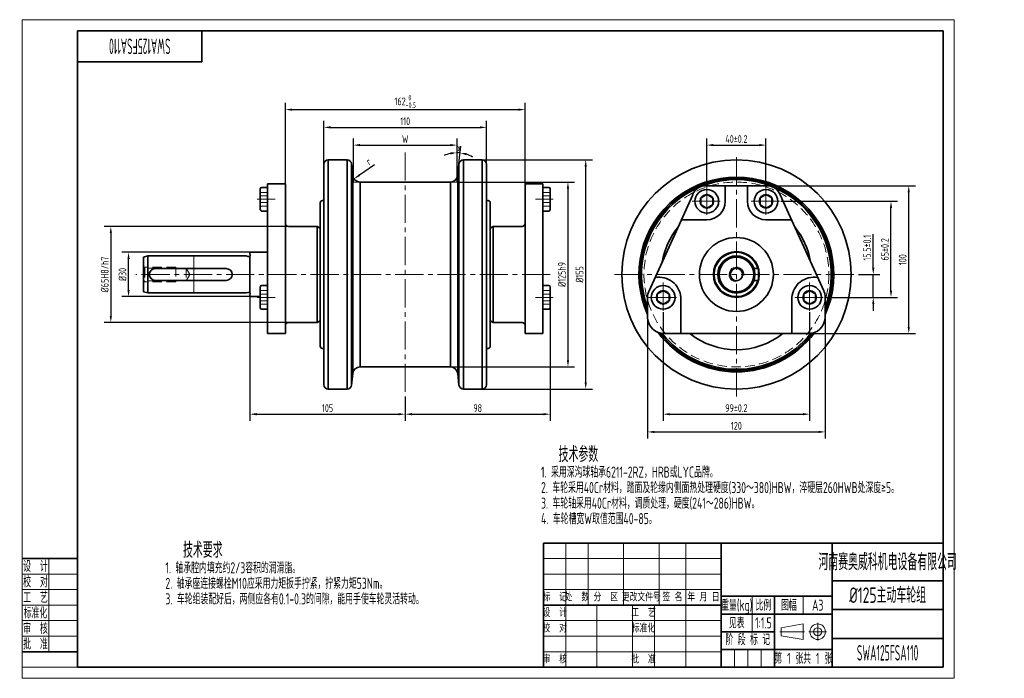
# Model space of a CAD drawing. Header units: millimetres. Extents: x -2 to 664, y 0 to 446.
import ezdxf
from ezdxf.enums import TextEntityAlignment as Align

# ---------------------------------------------------------------- set-up
doc = ezdxf.new("R2010")
doc.units = ezdxf.units.MM
doc.linetypes.add('CENTER2', pattern=[28.575, 19.05, -3.175, 3.175, -3.175])
doc.linetypes.add('DASHED2', pattern=[9.525, 6.35, -3.175])
doc.layers.get('Defpoints').update_dxf_attribs({"lineweight": 18})
for name, color, linetype, lineweight in [('01.1', 1, 'Continuous', 18), ('01.2', 7, 'Continuous', 35), ('01.T', 3, 'Continuous', 18), ('02.1', 2, 'DASHED2', 18), ('04.1', 4, 'CENTER2', 18)]:
    doc.layers.add(name, color=color, linetype=linetype, lineweight=lineweight)
doc.styles.get("Standard").update_dxf_attribs({"font": 'isocp.shx', "width": 0.707, "bigfont": 'gbcbig.shx'})
doc.dimstyles.new('Tech_1.5', dxfattribs={"dimscale": 1.5, "dimtxt": 3.5, "dimasz": 3, "dimexe": 3, "dimexo": 0, "dimgap": 1, "dimtad": 1, "dimdec": 3, "dimdsep": 46, "dimtxsty": 'Standard', "dimcen": 0, "dimclrd": 1, "dimclre": 1, "dimclrt": 3, "dimazin": 2, "dimtfac": 1, "dimtdec": 3, "dimtmove": 0, "dimatfit": 0, "dimfxl": 0, "dimarcsym": 0})
doc.dimstyles.new('Tech_1.5$2', dxfattribs={"dimscale": 1.5, "dimtxt": 3.5, "dimasz": 3, "dimexe": 3, "dimexo": 0, "dimgap": 1, "dimtad": 1, "dimtih": 1, "dimtoh": 1, "dimdec": 3, "dimdsep": 46, "dimtxsty": 'Standard', "dimcen": 0, "dimclrd": 1, "dimclre": 1, "dimclrt": 3, "dimazin": 2, "dimtfac": 1, "dimtdec": 3, "dimtmove": 0, "dimatfit": 0, "dimfxl": 0, "dimarcsym": 0})

# ---------------------------------------------------------------- blocks, each defined once
blk = doc.blocks.new('A$C378E2D00')
at = {"layer": '01.1'}
for p, q in [((0, 297), (0, 0)), ((420, 297), (0, 297)), ((420, 0), (420, 297)), ((12, 54), (12, 12)), ((25, 47), (0, 47)), ((25, 40), (0, 40)), ((25, 33), (0, 33)), ((25, 26), (0, 26)), ((25, 19), (0, 19)), ((25, 5), (0, 5)), ((0, 0), (420, 0))]:
    blk.add_line(p, q, dxfattribs=at)
at = {"layer": '01.2'}
for p, q in [((415, 292), (25, 292)), ((25, 292), (25, 5)), ((81, 292), (81, 278)), ((415, 5), (415, 292)), ((81, 278), (25, 278)), ((25, 54), (0, 54)), ((25, 12), (0, 12)), ((25, 5), (415, 5))]:
    blk.add_line(p, q, dxfattribs=at)
at = {"layer": '01.T', "width": 0.707}
for s, p in [('设  计', (6, 50.5)), ('校  对', (6, 43.5)), ('工  艺', (6, 36.5)), ('标准化', (6, 29.5)), ('审  核', (6, 22.5)), ('批  准', (6, 15.5))]:
    blk.add_text(s, height=5, dxfattribs=at).set_placement(p, align=Align.MIDDLE_CENTER)
blk = doc.blocks.new('A$C6AAB7862')
at = {"layer": '01.1'}
for p, q in [((-16.5, 1.83), (-6.5, 3.5)), ((-16.5, 1.83), (-16.5, -1.83)), ((-6.5, 3.5), (-6.5, -3.5)), ((-16.5, -1.83), (-6.5, -3.5))]:
    blk.add_line(p, q, dxfattribs=at)
for radius in [3.5, 1.83]:
    blk.add_circle((0, 0), radius, dxfattribs=at)
at = {"layer": '04.1'}
for p, q in [((-17, 0), (-6, 0)), ((-4, 0), (4, 0)), ((0, 4), (0, -4))]:
    blk.add_line(p, q, dxfattribs=at)
blk = doc.blocks.new('A$C4DBB3281')
at = {"layer": '01.1'}
for p, q in [((-255, 84), (-255, 42)), ((-240, 84), (-240, 42)), ((-216, 84), (-216, 42)), ((-192, 84), (-192, 42)), ((-174, 84), (-174, 0)), ((-270, 73.5), (-150, 73.5)), ((-270, 63), (-150, 63)), ((-270, 52.5), (-150, 52.5)), ((-129, 48), (-129, 24)), ((-94.5, 48), (-94.5, 36)), ((-255, 42), (-255, 0)), ((-234, 42), (-234, 0)), ((-210, 42), (-210, 0)), ((-195, 42), (-195, 0)), ((-270, 31.5), (-150, 31.5)), ((-270, 21), (-150, 21)), ((-270, 10.5), (-150, 10.5)), ((-141, 0), (-141, 12)), ((-132, 0), (-132, 12)), ((-123, 0), (-123, 12))]:
    blk.add_line(p, q, dxfattribs=at)
at = {"layer": '01.2'}
for p, q in [((-270, 84), (0, 84)), ((-270, 84), (-270, 0)), ((-150, 0), (-150, 84)), ((-75, 0), (-75, 84)), ((0, 84), (0, 0)), ((-75, 58.5), (0, 58.5)), ((-150, 48), (-75, 48)), ((-114, 0), (-114, 48)), ((-270, 42), (-150, 42)), ((-150, 36), (-75, 36)), ((-75, 39), (0, 39)), ((-150, 24), (-114, 24)), ((-75, 19.5), (0, 19.5)), ((-150, 12), (-75, 12)), ((-270, 0), (0, 0))]:
    blk.add_line(p, q, dxfattribs=at)
at = {"layer": '01.2', "xscale": 1.5, "yscale": 1.5, "zscale": 1.5}
blk.add_blockref('A$C6AAB7862', (-84.75, 24), dxfattribs=at)
at = {"layer": '01.T'}
for s, height, width, p in [('河南赛奥威科机电设备有限公司', 11.25, 0.625, (-37.5, 71.25)), ('重量(kg)', 7.5, 0.707, (-139.5, 42)), ('比例', 7.5, 0.707, (-121.5, 42)), ('图幅', 7.5, 0.707, (-104.25, 42)), ('A3', 7.5, 0.707, (-84.75, 42)), ('阶 段 标 记', 7.5, 0.707, (-132, 18.75)), ('第   张', 7.5, 0.707, (-104.25, 6)), ('共   张', 7.5, 0.707, (-84.75, 6))]:
    blk.add_text(s, height=height, dxfattribs=dict(at, width=width)).set_placement(p, align=Align.MIDDLE_CENTER)
for s, p in [('标  记', (-262.5, 47.25)), ('处  数', (-247.5, 47.25)), ('分  区', (-228, 47.25)), ('更改文件号', (-204, 47.25)), ('签 名', (-183, 47.25)), ('年 月 日', (-162, 47.25)), ('设  计', (-262.5, 36.75)), ('工  艺', (-202.5, 36.75)), ('校  对', (-262.5, 26.25)), ('标准化', (-202.5, 26.25)), ('审  核', (-262.5, 5.25)), ('批  准', (-202.5, 5.25))]:
    blk.add_text(s, height=5.25, dxfattribs=at).set_placement(p, align=Align.MIDDLE_CENTER)
blk = doc.blocks.new('*D4')
at = {"layer": '01.1', "color": 1, "lineweight": -2}
for p, q in [((223.92, 335.66), (223.92, 365.16)), ((228.42, 360.66), (289.42, 360.66)), ((293.92, 335.66), (293.92, 365.16))]:
    blk.add_line(p, q, dxfattribs=at)
at = {"layer": '01.1', "color": 1}
for points in [[(228.42, 361.41), (228.42, 359.91), (223.92, 360.66)], [(289.42, 361.41), (289.42, 359.91), (293.92, 360.66)]]:
    blk.add_solid(points, dxfattribs=at)
at = {"layer": 'Defpoints', "color": 0}
for p in [(293.92, 360.66), (223.92, 335.66), (293.92, 335.66)]:
    blk.add_point(p, dxfattribs=at)
at = {"layer": '01.1', "color": 3, "insert": (258.92, 364.78), "char_height": 5.25, "attachment_point": 5}
blk.add_mtext('W', dxfattribs=at)
blk = doc.blocks.new('*D5')
at = {"layer": '01.1', "color": 1, "lineweight": -2}
for p, q in [((203.92, 347.66), (203.92, 377.16)), ((313.92, 347.66), (313.92, 377.16)), ((208.42, 372.66), (309.42, 372.66))]:
    blk.add_line(p, q, dxfattribs=at)
at = {"layer": '01.1', "color": 1}
for points in [[(208.42, 373.41), (208.42, 371.91), (203.92, 372.66)], [(309.42, 373.41), (309.42, 371.91), (313.92, 372.66)]]:
    blk.add_solid(points, dxfattribs=at)
at = {"layer": 'Defpoints', "color": 0}
for p in [(313.92, 372.66), (203.92, 347.66), (313.92, 347.66)]:
    blk.add_point(p, dxfattribs=at)
at = {"layer": '01.1', "color": 3, "insert": (258.92, 376.78), "char_height": 5.25, "attachment_point": 5}
blk.add_mtext('110', dxfattribs=at)
blk = doc.blocks.new('*D6')
at = {"layer": '01.1', "color": 1, "lineweight": -2}
for p, q in [((177.92, 334.55), (177.92, 389.16)), ((339.92, 334.55), (339.92, 389.16)), ((182.42, 384.66), (335.42, 384.66))]:
    blk.add_line(p, q, dxfattribs=at)
at = {"layer": '01.1', "color": 1}
for points in [[(182.42, 385.41), (182.42, 383.91), (177.92, 384.66)], [(335.42, 385.41), (335.42, 383.91), (339.92, 384.66)]]:
    blk.add_solid(points, dxfattribs=at)
at = {"layer": 'Defpoints', "color": 0}
for p in [(339.92, 384.66), (177.92, 334.55), (339.92, 334.55)]:
    blk.add_point(p, dxfattribs=at)
at = {"layer": '01.1', "color": 3, "insert": (258.92, 390.25), "char_height": 5.25, "attachment_point": 5}
blk.add_mtext('\\A1;162{\\H0.7x;\\S 0^ -0.5;}', dxfattribs=at)
blk = doc.blocks.new('*D7')
at = {"layer": '01.1', "color": 1, "lineweight": -2}
blk.add_line((238.18, 347.38), (228.01, 340.38), dxfattribs=at)
at = {"layer": '01.1', "color": 1}
blk.add_solid([(227.59, 340.99), (228.44, 339.76), (224.31, 337.82)], dxfattribs=at)
at = {"layer": 'Defpoints', "color": 0}
for p in [(228.43, 340.66), (224.31, 337.82)]:
    blk.add_point(p, dxfattribs=at)
at = {"layer": '01.1', "color": 3, "insert": (234.15, 349.61), "char_height": 5.25, "attachment_point": 5, "rotation": 34.53744}
blk.add_mtext('r', dxfattribs=at)
blk = doc.blocks.new('*D8')
at = {"layer": '01.1', "color": 1, "lineweight": -2}
for p, q in [((293.92, 350.66), (293.92, 360.05)), ((295.22, 347.97), (296.47, 359.91))]:
    blk.add_line(p, q, dxfattribs=at)
for start, end in [(102.99191, 115.98381), (84, 90), (58.01619, 71.00809)]:
    blk.add_arc((293.92, 335.66), 19.89, start, end, dxfattribs=at)
at = {"layer": '01.1', "color": 1}
for points in [[(289.37, 355.78), (289.54, 354.29), (293.92, 355.55)], [(300.23, 353.73), (300.56, 355.2), (296, 355.44)]]:
    blk.add_solid(points, dxfattribs=at)
at = {"layer": 'Defpoints', "color": 0}
for p in [(295.31, 355.5), (293.92, 350.66), (295.22, 347.97), (294.39, 340.14), (293.92, 335.66)]:
    blk.add_point(p, dxfattribs=at)
at = {"layer": '01.1', "color": 3, "insert": (294.89, 358.92), "char_height": 5.25, "attachment_point": 5}
blk.add_mtext('α', dxfattribs=at)
blk = doc.blocks.new('*D9')
at = {"layer": '01.1', "color": 1, "lineweight": -2}
for p, q in [((462.78, 332.66), (462.78, 365.16)), ((467.28, 360.66), (498.28, 360.66)), ((502.78, 332.66), (502.78, 365.16))]:
    blk.add_line(p, q, dxfattribs=at)
at = {"layer": '01.1', "color": 1}
for points in [[(467.28, 361.41), (467.28, 359.91), (462.78, 360.66)], [(498.28, 361.41), (498.28, 359.91), (502.78, 360.66)]]:
    blk.add_solid(points, dxfattribs=at)
at = {"layer": 'Defpoints', "color": 0}
for p in [(502.78, 360.66), (462.78, 332.66), (502.78, 332.66)]:
    blk.add_point(p, dxfattribs=at)
at = {"layer": '01.1', "color": 3, "insert": (482.78, 364.79), "char_height": 5.25, "attachment_point": 5}
blk.add_mtext('40%%p0.2', dxfattribs=at)
blk = doc.blocks.new('*D10')
at = {"layer": '01.1', "color": 1, "lineweight": -2}
for p, q in [((575.28, 277.66), (575.28, 300.38)), ((565.28, 273.16), (579.78, 273.16)), ((575.28, 257.66), (575.28, 273.16)), ((542.28, 257.66), (579.78, 257.66)), ((575.28, 253.16), (575.28, 248.66))]:
    blk.add_line(p, q, dxfattribs=at)
at = {"layer": '01.1', "color": 1}
for points in [[(574.53, 277.66), (576.03, 277.66), (575.28, 273.16)], [(574.53, 253.16), (576.03, 253.16), (575.28, 257.66)]]:
    blk.add_solid(points, dxfattribs=at)
at = {"layer": 'Defpoints', "color": 0}
for p in [(565.28, 273.16), (575.28, 273.16), (542.28, 257.66)]:
    blk.add_point(p, dxfattribs=at)
at = {"layer": '01.1', "color": 3, "insert": (571.15, 291.27), "char_height": 5.25, "attachment_point": 5, "rotation": 90}
blk.add_mtext('15.5%%p0.1', dxfattribs=at)
blk = doc.blocks.new('*D11')
at = {"layer": '01.1', "color": 1, "lineweight": -2}
for p, q in [((512.78, 322.66), (591.78, 322.66)), ((587.28, 262.16), (587.28, 318.16)), ((542.28, 257.66), (591.78, 257.66))]:
    blk.add_line(p, q, dxfattribs=at)
at = {"layer": '01.1', "color": 1}
for points in [[(586.53, 318.16), (588.03, 318.16), (587.28, 322.66)], [(586.53, 262.16), (588.03, 262.16), (587.28, 257.66)]]:
    blk.add_solid(points, dxfattribs=at)
at = {"layer": 'Defpoints', "color": 0}
for p in [(512.78, 322.66), (587.28, 322.66), (542.28, 257.66)]:
    blk.add_point(p, dxfattribs=at)
at = {"layer": '01.1', "color": 3, "insert": (583.15, 290.16), "char_height": 5.25, "attachment_point": 5, "rotation": 90}
blk.add_mtext('65%%p0.2', dxfattribs=at)
blk = doc.blocks.new('*D12')
at = {"layer": '01.1', "color": 1, "lineweight": -2}
for p, q in [((422.78, 258.8), (422.78, 162.16)), ((542.78, 258.8), (542.78, 162.16)), ((427.28, 166.66), (538.28, 166.66))]:
    blk.add_line(p, q, dxfattribs=at)
at = {"layer": '01.1', "color": 1}
for points in [[(427.28, 167.41), (427.28, 165.91), (422.78, 166.66)], [(538.28, 167.41), (538.28, 165.91), (542.78, 166.66)]]:
    blk.add_solid(points, dxfattribs=at)
at = {"layer": 'Defpoints', "color": 0}
for p in [(422.78, 258.8), (542.78, 258.8), (542.78, 166.66)]:
    blk.add_point(p, dxfattribs=at)
at = {"layer": '01.1', "color": 3, "insert": (482.78, 170.79), "char_height": 5.25, "attachment_point": 5}
blk.add_mtext('120', dxfattribs=at)
blk = doc.blocks.new('*D13')
at = {"layer": '01.1', "color": 1, "lineweight": -2}
for p, q in [((433.28, 247.66), (433.28, 174.16)), ((532.28, 247.66), (532.28, 174.16)), ((437.78, 178.66), (527.78, 178.66))]:
    blk.add_line(p, q, dxfattribs=at)
at = {"layer": '01.1', "color": 1}
for points in [[(437.78, 179.41), (437.78, 177.91), (433.28, 178.66)], [(527.78, 179.41), (527.78, 177.91), (532.28, 178.66)]]:
    blk.add_solid(points, dxfattribs=at)
at = {"layer": 'Defpoints', "color": 0}
for p in [(433.28, 247.66), (532.28, 247.66), (532.28, 178.66)]:
    blk.add_point(p, dxfattribs=at)
at = {"layer": '01.1', "color": 3, "insert": (482.78, 182.79), "char_height": 5.25, "attachment_point": 5}
blk.add_mtext('99%%p0.2', dxfattribs=at)
blk = doc.blocks.new('*D14')
at = {"layer": '01.1', "color": 1, "lineweight": -2}
for p, q in [((493, 333.16), (603.78, 333.16)), ((599.28, 237.66), (599.28, 328.66)), ((525.4, 233.16), (603.78, 233.16))]:
    blk.add_line(p, q, dxfattribs=at)
at = {"layer": '01.1', "color": 1}
for points in [[(598.53, 328.66), (600.03, 328.66), (599.28, 333.16)], [(598.53, 237.66), (600.03, 237.66), (599.28, 233.16)]]:
    blk.add_solid(points, dxfattribs=at)
at = {"layer": 'Defpoints', "color": 0}
for p in [(493, 333.16), (599.28, 333.16), (525.4, 233.16)]:
    blk.add_point(p, dxfattribs=at)
at = {"layer": '01.1', "color": 3, "insert": (595.15, 283.16), "char_height": 5.25, "attachment_point": 5, "rotation": 90}
blk.add_mtext('100', dxfattribs=at)
blk = doc.blocks.new('*D15')
at = {"layer": '01.1', "color": 1, "lineweight": -2}
for p, q in [((293.92, 335.66), (373.42, 335.66)), ((368.92, 331.16), (368.92, 215.16)), ((287.76, 210.66), (373.42, 210.66))]:
    blk.add_line(p, q, dxfattribs=at)
at = {"layer": '01.1', "color": 1}
for points in [[(368.17, 331.16), (369.67, 331.16), (368.92, 335.66)], [(368.17, 215.16), (369.67, 215.16), (368.92, 210.66)]]:
    blk.add_solid(points, dxfattribs=at)
at = {"layer": 'Defpoints', "color": 0}
for p in [(293.92, 335.66), (287.76, 210.66), (368.92, 210.66)]:
    blk.add_point(p, dxfattribs=at)
at = {"layer": '01.1', "color": 3, "insert": (364.8, 273.16), "char_height": 5.25, "attachment_point": 5, "rotation": 90}
blk.add_mtext('%%c125h9', dxfattribs=at)
blk = doc.blocks.new('*D16')
at = {"layer": '01.1', "color": 1, "lineweight": -2}
for p, q in [((310.92, 350.66), (385.42, 350.66)), ((380.92, 200.16), (380.92, 346.16)), ((310.92, 195.66), (385.42, 195.66))]:
    blk.add_line(p, q, dxfattribs=at)
at = {"layer": '01.1', "color": 1}
for points in [[(380.17, 346.16), (381.67, 346.16), (380.92, 350.66)], [(380.17, 200.16), (381.67, 200.16), (380.92, 195.66)]]:
    blk.add_solid(points, dxfattribs=at)
at = {"layer": 'Defpoints', "color": 0}
for p in [(310.92, 350.66), (380.92, 350.66), (310.92, 195.66)]:
    blk.add_point(p, dxfattribs=at)
at = {"layer": '01.1', "color": 3, "insert": (376.8, 273.16), "char_height": 5.25, "attachment_point": 5, "rotation": 90}
blk.add_mtext('%%c155', dxfattribs=at)
blk = doc.blocks.new('*D17')
at = {"layer": '01.1', "color": 1, "lineweight": -2}
for p, q in [((153.92, 258.16), (153.92, 174.16)), ((258.92, 190.66), (258.92, 174.16)), ((158.42, 178.66), (254.42, 178.66))]:
    blk.add_line(p, q, dxfattribs=at)
at = {"layer": '01.1', "color": 1}
for points in [[(158.42, 179.41), (158.42, 177.91), (153.92, 178.66)], [(254.42, 179.41), (254.42, 177.91), (258.92, 178.66)]]:
    blk.add_solid(points, dxfattribs=at)
at = {"layer": 'Defpoints', "color": 0}
for p in [(153.92, 258.16), (258.92, 190.66), (258.92, 178.66)]:
    blk.add_point(p, dxfattribs=at)
at = {"layer": '01.1', "color": 3, "insert": (206.42, 182.78), "char_height": 5.25, "attachment_point": 5}
blk.add_mtext('105', dxfattribs=at)
blk = doc.blocks.new('*D18')
at = {"layer": '01.1', "color": 1, "lineweight": -2}
for p, q in [((356.92, 250.66), (356.92, 174.16)), ((258.92, 180.48), (258.92, 174.16)), ((263.42, 178.66), (352.42, 178.66))]:
    blk.add_line(p, q, dxfattribs=at)
at = {"layer": '01.1', "color": 1}
for points in [[(263.42, 179.41), (263.42, 177.91), (258.92, 178.66)], [(352.42, 179.41), (352.42, 177.91), (356.92, 178.66)]]:
    blk.add_solid(points, dxfattribs=at)
at = {"layer": 'Defpoints', "color": 0}
for p in [(356.92, 250.66), (258.92, 180.48), (356.92, 178.66)]:
    blk.add_point(p, dxfattribs=at)
at = {"layer": '01.1', "color": 3, "insert": (307.92, 182.78), "char_height": 5.25, "attachment_point": 5}
blk.add_mtext('98', dxfattribs=at)
blk = doc.blocks.new('*D19')
at = {"layer": '01.1', "color": 1, "lineweight": -2}
for p, q in [((153.92, 288.16), (67.42, 288.16)), ((71.92, 262.66), (71.92, 283.66)), ((153.92, 258.16), (67.42, 258.16))]:
    blk.add_line(p, q, dxfattribs=at)
at = {"layer": '01.1', "color": 1}
for points in [[(71.17, 283.66), (72.67, 283.66), (71.92, 288.16)], [(71.17, 262.66), (72.67, 262.66), (71.92, 258.16)]]:
    blk.add_solid(points, dxfattribs=at)
at = {"layer": 'Defpoints', "color": 0}
for p in [(71.92, 288.16), (153.92, 288.16), (153.92, 258.16)]:
    blk.add_point(p, dxfattribs=at)
at = {"layer": '01.1', "color": 3, "insert": (67.8, 273.16), "char_height": 5.25, "attachment_point": 5, "rotation": 90}
blk.add_mtext('%%c30', dxfattribs=at)
blk = doc.blocks.new('*D20')
at = {"layer": '01.1', "color": 1, "lineweight": -2}
for p, q in [((179.92, 305.66), (55.42, 305.66)), ((59.92, 301.16), (59.92, 245.16)), ((179.92, 240.66), (55.42, 240.66))]:
    blk.add_line(p, q, dxfattribs=at)
at = {"layer": '01.1', "color": 1}
for points in [[(59.17, 301.16), (60.67, 301.16), (59.92, 305.66)], [(59.17, 245.16), (60.67, 245.16), (59.92, 240.66)]]:
    blk.add_solid(points, dxfattribs=at)
at = {"layer": 'Defpoints', "color": 0}
for p in [(179.92, 305.66), (59.92, 240.66), (179.92, 240.66)]:
    blk.add_point(p, dxfattribs=at)
at = {"layer": '01.1', "color": 3, "insert": (55.8, 273.16), "char_height": 5.25, "attachment_point": 5, "rotation": 90}
blk.add_mtext('%%c65H8/h7', dxfattribs=at)
blk = doc.blocks.new('A$C784E4AD6')
at = {"layer": '01.2'}
for p, q in [((-55, 74.5), (-55, -74.5)), ((-52, -77.5), (-52, 77.5)), ((-52, 77.5), (-39.28, 77.5)), ((-39.28, -77.5), (-39.28, 77.5)), ((-36.29, -74.81), (-36.29, 74.81)), ((-35.47, 66.98), (-36.29, 74.81)), ((35.47, 66.98), (36.29, 74.81)), ((36.29, -74.81), (36.29, 74.81)), ((39.28, -77.5), (39.28, 77.5)), ((52, 77.5), (39.28, 77.5)), ((52, -77.5), (52, 77.5)), ((55, 74.5), (55, -74.5)), ((-35.47, -66.98), (-35.47, 66.98)), ((35.47, -66.98), (35.47, 66.98)), ((-81, 61.39), (-93, 61.39)), ((-93, 61.39), (-93, -40)), ((-81, 61.39), (-81, -40)), ((-30.5, -62.5), (-30.5, 62.5)), ((-30.5, 62.5), (30.5, 62.5)), ((30.5, -62.5), (30.5, 62.5)), ((81, 61.39), (81, -40)), ((81, 61.39), (93, 61.39)), ((93, 61.39), (93, -40)), ((-98, 57.89), (-98, 43.89)), ((-97, 58.89), (-93, 58.89)), ((-93, 58.89), (-93, 42.89)), ((97, 58.89), (93, 58.89)), ((93, 58.89), (93, 42.89)), ((98, 57.89), (98, 43.89)), ((-57.5, 48.5), (-57.5, -48.5)), ((-56, 50), (-55, 50)), ((56, 50), (55, 50)), ((57.5, 48.5), (57.5, -48.5)), ((-97, 42.89), (-93, 42.89)), ((97, 42.89), (93, 42.89)), ((-59.5, 32.5), (-79, 32.5)), ((-59.5, 32.5), (-59.5, -32.5)), ((-59.5, 32.5), (-57.5, 31.35)), ((-57.5, -31.35), (-57.5, 31.35)), ((59.5, 32.5), (57.5, 31.35)), ((57.5, -31.35), (57.5, 31.35)), ((59.5, 32.5), (59.5, -32.5)), ((59.5, 32.5), (79, 32.5)), ((-105, 15), (-93, 15)), ((-105, 15), (-105, 14.3)), ((-105, 14.3), (-104.8, 12.88)), ((-174, 12.5), (-177, 11.7)), ((-177, 11.7), (-177, -11.7)), ((-107.5, 12.5), (-174, 12.5)), ((-174, 12.5), (-174, -12.5)), ((-107.5, 12.5), (-106.46, 12.22)), ((-105.4, 12.2), (-106.3, 12.2)), ((-105, 12.35), (-105, -12.35)), ((-104.8, 12.88), (-104.8, 12.8)), ((-121, 4), (-169, 4)), ((-121, -4), (-169, -4)), ((-174, -12.5), (-177, -11.7)), ((-107.5, -12.5), (-174, -12.5)), ((-107.5, -12.5), (-106.46, -12.22)), ((-105.4, -12.2), (-106.3, -12.2)), ((-105, -14.3), (-104.8, -12.88)), ((-104.8, -12.88), (-104.8, -12.8)), ((-98, -8.5), (-98, -22.5)), ((-97, -7.5), (-93, -7.5)), ((-93, -7.5), (-93, -23.5)), ((97, -7.5), (93, -7.5)), ((93, -7.5), (93, -23.5)), ((98, -8.5), (98, -22.5)), ((-105, -14.3), (-105, -15)), ((-105, -15), (-98, -15)), ((-97, -23.5), (-93, -23.5)), ((97, -23.5), (93, -23.5)), ((-59.5, -32.5), (-79, -32.5)), ((-59.5, -32.5), (-57.5, -31.35)), ((59.5, -32.5), (57.5, -31.35)), ((59.5, -32.5), (79, -32.5)), ((-81, -40), (-93, -40)), ((81, -40), (93, -40)), ((-56, -50), (-55, -50)), ((56, -50), (55, -50)), ((-30.5, -62.5), (30.5, -62.5)), ((-35.47, -66.98), (-36.29, -74.81)), ((35.47, -66.98), (36.29, -74.81)), ((-52, -77.5), (-39.28, -77.5)), ((52, -77.5), (39.28, -77.5))]:
    blk.add_line(p, q, dxfattribs=at)
for centre, radius, start, end in [((-52, 74.5), 3, 90, 180), ((-39.28, 74.5), 3, 6, 90), ((39.28, 74.5), 3, 90, 174), ((52, 74.5), 3, 0, 90), ((-30.5, 67.5), 5, 186, 270), ((30.5, 67.5), 5, 270, 354), ((-97, 57.89), 1, 90, 180), ((97, 57.89), 1, 0, 90), ((-56, 48.5), 1.5, 90, 180), ((56, 48.5), 1.5, 0, 90), ((-97, 43.89), 1, 180, 270), ((97, 43.89), 1, 270, 0), ((-79, 34.5), 2, 180, 270), ((79, 34.5), 2, 270, 0), ((-106.3, 12.8), 0.6, 255, 270), ((-105.4, 12.8), 0.6, 270, 0), ((-169, 0), 4, 90, 270), ((-121, 0), 4, 270, 90), ((-106.3, -12.8), 0.6, 90, 105), ((-105.4, -12.8), 0.6, 360, 90), ((-97, -8.5), 1, 90, 180), ((97, -8.5), 1, 0, 90), ((-97, -22.5), 1, 180, 270), ((97, -22.5), 1, 270, 0), ((-79, -34.5), 2, 90, 180), ((79, -34.5), 2, 0, 90), ((-56, -48.5), 1.5, 180, 270), ((56, -48.5), 1.5, 270, 0), ((-30.5, -67.5), 5, 90, 174), ((30.5, -67.5), 5, 6, 90), ((-52, -74.5), 3, 180, 270), ((-39.28, -74.5), 3, 270, 354), ((39.28, -74.5), 3, 186, 270), ((52, -74.5), 3, 270, 0)]:
    blk.add_arc(centre, radius, start, end, dxfattribs=at)
at = {"layer": '02.1'}
for p, q in [((-93, 55.46), (-98, 55.46)), ((93, 55.46), (98, 55.46)), ((-93, 53.18), (-98, 53.18)), ((-93, 48.6), (-98, 48.6)), ((93, 53.18), (98, 53.18)), ((93, 48.6), (98, 48.6)), ((-93, 46.31), (-98, 46.31)), ((93, 46.31), (98, 46.31)), ((-177, 5.19), (-176, 4.19)), ((-155, 5), (-176.81, 5)), ((-148, 4.19), (-176, 4.19)), ((-176, 4.19), (-176, -4.19)), ((-155, 5), (-155, -5)), ((-148, 4.19), (-148, -4.19)), ((-148, 4.19), (-145.58, 0)), ((-145.58, 0), (-148, -4.19)), ((-177, -5.19), (-176, -4.19)), ((-155, -5), (-176.81, -5)), ((-148, -4.19), (-176, -4.19)), ((-93, -10.93), (-98, -10.93)), ((-93, -13.21), (-98, -13.21)), ((93, -10.93), (98, -10.93)), ((93, -13.21), (98, -13.21)), ((-93, -17.79), (-98, -17.79)), ((93, -17.79), (98, -17.79)), ((-93, -20.08), (-98, -20.08)), ((93, -20.08), (98, -20.08))]:
    blk.add_line(p, q, dxfattribs=at)
at = {"layer": '04.1'}
for p, q in [((0, 82.5), (0, -82.5)), ((-100, 50.89), (-88, 50.89)), ((100, 50.89), (88, 50.89)), ((98, 0), (-182, 0)), ((-100, -15.5), (-88, -15.5)), ((100, -15.5), (88, -15.5))]:
    blk.add_line(p, q, dxfattribs=at)
blk = doc.blocks.new('A$C0B722A73')
at = {"layer": '01.2'}
for p, q in [((-20, 60), (20, 60)), ((-7.5, 49.5), (-7.5, 60)), ((7.5, 49.5), (7.5, 60)), ((-29.56, 53.84), (-59.06, -11.16)), ((-20.14, 54.04), (-23.86, 51.89)), ((-16.14, 51.89), (-19.86, 54.04)), ((19.86, 54.04), (16.14, 51.89)), ((23.86, 51.89), (20.14, 54.04)), ((29.56, 53.84), (59.06, -11.16)), ((-24, 51.65), (-24, 47.35)), ((-23.86, 47.11), (-20.14, 44.96)), ((-19.86, 44.96), (-16.14, 47.11)), ((-16, 47.35), (-16, 51.65)), ((16, 51.65), (16, 47.35)), ((16.14, 47.11), (19.86, 44.96)), ((20.14, 44.96), (23.86, 47.11)), ((24, 47.35), (24, 51.65)), ((-20, 37), (-37.2, 37)), ((20, 37), (37.2, 37)), ((14.74, 4), (11.88, 4)), ((15.04, 3.7), (15.04, -3.7)), ((14.74, -4), (11.88, -4)), ((-49.64, -10.96), (-53.36, -13.11)), ((-45.64, -13.11), (-49.36, -10.96)), ((49.36, -10.96), (45.64, -13.11)), ((53.36, -13.11), (49.64, -10.96)), ((-60, -14.2), (-60, -29.5)), ((-53.5, -13.35), (-53.5, -17.65)), ((-53.36, -17.89), (-49.64, -20.04)), ((-49.36, -20.04), (-45.64, -17.89)), ((-45.5, -17.65), (-45.5, -13.35)), ((-37.5, -15.5), (-37.5, -40)), ((37.5, -15.5), (37.5, -40)), ((45.5, -13.35), (45.5, -17.65)), ((45.64, -17.89), (49.36, -20.04)), ((49.64, -20.04), (53.36, -17.89)), ((53.5, -17.65), (53.5, -13.35)), ((60, -14.2), (60, -29.5)), ((-48.69, -40), (48.69, -40))]:
    blk.add_line(p, q, dxfattribs=at)
for centre, radius in [((0, 0), 77.5), ((-20, 49.5), 8), ((-20, 49.5), 4.58), ((20, 49.5), 8), ((20, 49.5), 4.58), ((0, 0), 25), ((0, 0), 15.5), ((0, 0), 12.54), ((0, 0), 11.7), ((0, 0), 4.19), ((-49.5, -15.5), 8), ((-49.5, -15.5), 4.58), ((49.5, -15.5), 8), ((49.5, -15.5), 4.58)]:
    blk.add_circle(centre, radius, dxfattribs=at)
for centre, radius, start, end in [((0, 0), 65.87, 335.63558, 204.36442), ((0, 0), 65, 337.38014, 202.61986), ((0, 0), 64.13, 339.31582, 200.68418), ((-20.7, 50.58), 9.44, 85.77051, 159.81875), ((20.7, 50.58), 9.44, 20.18125, 94.22949), ((-20, 53.79), 0.283, 60, 120), ((20, 53.79), 0.283, 60, 120), ((-23.72, 51.65), 0.283, 120, 180), ((-23.72, 47.35), 0.283, 180, 240), ((-20, 49.5), 12.5, 270, 0), ((-16.28, 51.65), 0.283, 360, 60), ((-16.28, 47.35), 0.283, 300, 360), ((20, 49.5), 12.5, 180, 270), ((16.28, 51.65), 0.283, 120, 180), ((16.28, 47.35), 0.283, 180, 240), ((23.72, 51.65), 0.283, 360, 60), ((23.72, 47.35), 0.283, 300, 360), ((-20, 45.21), 0.283, 240, 300), ((20, 45.21), 0.283, 240, 300), ((0, 0), 50.87, 140.74866, 170.42986), ((0, 0), 50.87, 9.57014, 39.25134), ((0, 0), 15, 15.46601, 344.53399), ((14.74, 3.7), 0.3, 360, 90), ((-52.31, -16.75), 14.86, 4.83707, 100.27025), ((14.74, -3.7), 0.3, 270, 0), ((52.31, -16.75), 14.86, 79.72975, 175.16293), ((-52.49, -14.85), 7.53, 150.65578, 175.06652), ((-53.22, -13.35), 0.283, 120, 180), ((-49.5, -11.21), 0.283, 60, 120), ((-45.78, -13.35), 0.283, 360, 60), ((45.78, -13.35), 0.283, 120, 180), ((49.5, -11.21), 0.283, 60, 120), ((53.22, -13.35), 0.283, 360, 60), ((52.49, -14.85), 7.53, 4.93348, 29.34422), ((-53.22, -17.65), 0.283, 180, 240), ((-45.78, -17.65), 0.283, 300, 360), ((45.78, -17.65), 0.283, 180, 240), ((53.22, -17.65), 0.283, 300, 360), ((-49.5, -19.79), 0.283, 240, 300), ((49.5, -19.79), 0.283, 240, 300), ((-48.66, -28.63), 11.37, 184.39358, 270.14874), ((48.66, -28.63), 11.37, 269.85126, 355.60642), ((0, 0), 65.87, 216.84584, 323.15416), ((0, 0), 65, 217.79348, 322.20652), ((0, 0), 64.13, 218.56359, 321.43641), ((0, 0), 50.87, 231.84845, 308.15155)]:
    blk.add_arc(centre, radius, start, end, dxfattribs=at)
at = {"layer": '02.1'}
blk.add_circle((0, 0), 62.5, dxfattribs=at)
at = {"layer": '04.1'}
for p, q in [((0, -82.5), (0, 82.5)), ((-20, 59.5), (-20, 39.5)), ((20, 59.5), (20, 39.5)), ((-30, 49.5), (-10, 49.5)), ((10, 49.5), (30, 49.5)), ((-82.5, 0), (82.5, 0)), ((-49.5, -5.5), (-49.5, -25.5)), ((49.5, -5.5), (49.5, -25.5)), ((-59.5, -15.5), (-39.5, -15.5)), ((39.5, -15.5), (59.5, -15.5))]:
    blk.add_line(p, q, dxfattribs=at)

msp = doc.modelspace()

# ---------------------------------------------------------------- linework, layer by layer
at = {"layer": '01.1'}
for p, q in [((223.9239, 335.6596), (223.4533, 340.137)), ((293.9239, 335.6596), (294.3945, 340.137)), ((223.9239, 335.6596), (228.4259, 335.6596)), ((293.9239, 335.6596), (289.4219, 335.6596)), ((115.9239, 285.6596), (115.9239, 260.6596)), ((115.9239, 285.6596), (115.9239, 260.6596))]:
    msp.add_line(p, q, dxfattribs=at)
msp.add_arc((482.7782, 273.1596), 5, 351.4877472, 263.8236213, dxfattribs=at)

# ---------------------------------------------------------------- block references
at = {"layer": '01.1', "xscale": 1.5, "yscale": 1.5, "zscale": 1.5}
msp.add_blockref('A$C378E2D00', (0, 0), dxfattribs=at)
at = {"layer": '01.2'}
for name, p in [('A$C784E4AD6', (258.9239, 273.1596)), ('A$C0B722A73', (482.7782, 273.1596)), ('A$C4DBB3281', (622.5, 7.5))]:
    msp.add_blockref(name, p, dxfattribs=at)

# ---------------------------------------------------------------- texts
at = {"layer": '01.T', "width": 0.5}
msp.add_text('SWA125FSA110', height=10.5, rotation=180, dxfattribs=at).set_placement((79.5, 427.5), align=Align.MIDDLE_CENTER)
at = {"layer": '01.T', "width": 0.707}
for s, height, p in [('技术参数', 10.5, (362.6255, 151.5064)), ('1. 采用深沟球轴承6211-2RZ，HRB或LYC品牌。', 7.5, (350.6979, 139.5064)), ('2. 车轮采用40Cr材料，踏面及轮缘内侧面热处理硬度(330～380)HBW，淬硬层260HWB处深度≥5。', 7.5, (350.6979, 129.0064)), ('3. 车轮轴采用40Cr材料，调质处理，硬度(241～286)HBW。', 7.5, (350.6979, 118.5064)), ('4. 车轮槽宽W取值范围40-85。', 7.5, (350.6979, 108.0064)), ('技术要求', 10.5, (108.7328, 86.7514)), ('1. 轴承腔内填充约2/3容积的润滑脂。', 7.5, (96.8052, 74.7514)), ('2. 轴承座连接螺栓M10应采用力矩扳手拧紧，拧紧力矩53Nm。', 7.5, (96.8052, 64.2514)), ('3. 车轮组装配好后，两侧应各有0.1-0.3的间隙，能用手使车轮灵活转动。', 7.5, (96.8052, 53.7514))]:
    msp.add_text(s, height=height, dxfattribs=at).set_placement(p, align=Align.MIDDLE_LEFT)
at = {"layer": '01.T'}
for s, height, width, p in [('%%c125主动车轮组', 10.5, 0.707, (585, 56.25)), ('见表', 7.5, 0.707, (483, 37.5)), ('1:1.5', 7.5, 0.707, (501, 37.5)), ('SWA125FSA110', 10.5, 0.5, (585, 17.25)), ('1', 7.5, 0.707, (518.25, 13.5)), ('1', 7.5, 0.707, (537.75, 13.5))]:
    msp.add_text(s, height=height, dxfattribs=dict(at, width=width)).set_placement(p, align=Align.MIDDLE_CENTER)

# ---------------------------------------------------------------- dimensions: what is measured, and where the dimension line sits
at = {"layer": '01.1'}
for base, p1, p2, text, picture, middle in [((339.9239, 384.6596), (177.9239, 334.5476), (339.9239, 334.5476), '\\A1;<>{\\H0.7x;\\S 0^ -0.5;}', '*D6', (258.9239, 390.2491)), ((293.9239, 360.6596), (223.9239, 335.6596), (293.9239, 335.6596), 'W', '*D4', (258.9239, 364.7846)), ((502.7782, 360.6596), (462.7782, 332.6596), (502.7782, 332.6596), '<>%%p0.2', '*D9', (482.7782, 364.7852)), ((532.2782, 178.6596), (433.2782, 247.6596), (532.2782, 247.6596), '<>%%p0.2', '*D13', (482.7782, 182.7852))]:
    dim = msp.add_linear_dim(base=base, p1=p1, p2=p2, text=text, dimstyle='Tech_1.5', dxfattribs=at)
    dim.commit()
    dim.dimension.update_dxf_attribs({"geometry": picture, "text_midpoint": middle})
for base, p1, p2, picture, middle in [((313.9239, 372.6596), (203.9239, 347.6596), (313.9239, 347.6596), '*D5', (258.9239, 376.7846)), ((258.9239, 178.6596), (153.9239, 258.1596), (258.9239, 190.6596), '*D17', (206.4239, 182.7846)), ((542.7782, 166.6596), (422.7782, 258.7982), (542.7782, 258.7982), '*D12', (482.7782, 170.7852)), ((356.9239, 178.6596), (258.9239, 180.4836), (356.9239, 250.6596), '*D18', (307.9239, 182.7846))]:
    dim = msp.add_linear_dim(base=base, p1=p1, p2=p2, dimstyle='Tech_1.5', dxfattribs=at)
    dim.commit()
    dim.dimension.update_dxf_attribs({"geometry": picture, "text_midpoint": middle})
dim = msp.add_angular_dim_2l(base=(295.3112, 355.4993), line1=((294.3945, 340.137), (295.2181, 347.9732)), line2=((293.9239, 335.6596), (293.9239, 350.6596)), text='α', dimstyle='Tech_1.5$2', override={"dimtmove": 2}, dxfattribs=at)
dim.commit()
dim.dimension.update_dxf_attribs({"geometry": '*D8', "text_midpoint": (294.8871, 358.9209), "dimtype": 162})
dim = msp.add_radius_dim(center=(228.4259, 340.6596), mpoint=(224.3072, 337.8249), text='r', dimstyle='Tech_1.5', override={"dimtmove": 1}, dxfattribs=at)
dim.commit()
dim.dimension.update_dxf_attribs({"geometry": '*D7', "text_midpoint": (236.4896, 346.2094), "dimtype": 164})
for base, p1, p2, text, picture, middle in [((380.9239, 350.6596), (310.9239, 195.6596), (310.9239, 350.6596), '%%c<>', '*D16', (376.7989, 273.1596)), ((368.9239, 210.6596), (293.9239, 335.6596), (287.756, 210.6596), '%%c<>h9', '*D15', (364.7984, 273.1596)), ((587.2782, 322.6596), (542.2782, 257.6596), (512.7782, 322.6596), '<>%%p0.2', '*D11', (583.1527, 290.1596)), ((59.9239, 240.6596), (179.9239, 305.6596), (179.9239, 240.6596), '%%c<>H8/h7', '*D20', (55.7989, 273.1596)), ((71.9239, 288.1596), (153.9239, 258.1596), (153.9239, 288.1596), '%%c<>', '*D19', (67.7989, 273.1596))]:
    dim = msp.add_linear_dim(base=base, p1=p1, p2=p2, angle=90, text=text, dimstyle='Tech_1.5', dxfattribs=at)
    dim.commit()
    dim.dimension.update_dxf_attribs({"geometry": picture, "text_midpoint": middle})
dim = msp.add_linear_dim(base=(599.2782, 333.1596), p1=(525.4021, 233.1596), p2=(493.0028, 333.1596), angle=90, dimstyle='Tech_1.5', dxfattribs=at)
dim.commit()
dim.dimension.update_dxf_attribs({"geometry": '*D14', "text_midpoint": (595.1532, 283.1596)})
dim = msp.add_linear_dim(base=(575.2782, 273.1596), p1=(542.2782, 257.6596), p2=(565.2782, 273.1596), angle=90, text='<>%%p0.1', dimstyle='Tech_1.5', dxfattribs=at)
dim.commit()
dim.dimension.update_dxf_attribs({"geometry": '*D10', "text_midpoint": (575.2782, 291.2687), "dimtype": 160})

doc.saveas('drawing.dxf')
